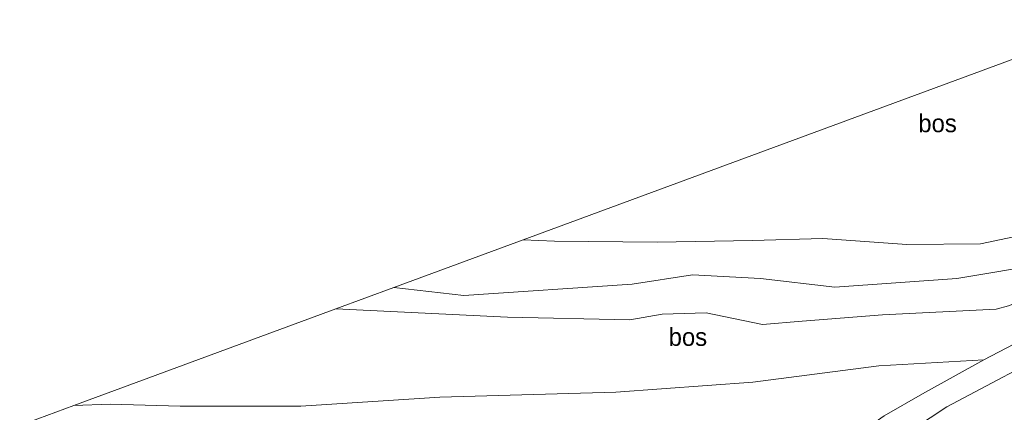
# Model space of a CAD drawing. Header units: millimetres. Extents: x 180000 to 190000, y 466229 to 468626.
# Tile 89 of 202: x 183070 to 183208, y 468415 to 468470. Entities that reach past the tile are written whole.
import ezdxf
from ezdxf.enums import TextEntityAlignment as Align

# ---------------------------------------------------------------- set-up
doc = ezdxf.new("R2010")
doc.units = ezdxf.units.MM
for name, color, linetype, lineweight in [('bp-b5-bos', 93, 'Continuous', 18), ('gw-bs-kruinlijn', 93, 'Continuous', 18), ('gw-bs-teenlijn', 93, 'Continuous', 18), ('kd-bs-opnamedtmgrens', 173, 'Continuous', 18), ('vh-b5-verh_soort', 8, 'Continuous', 18)]:
    doc.layers.add(name, color=color, linetype=linetype, lineweight=lineweight)
doc.styles.add('rtw_iso', font='iso-rtw.shx')

# ---------------------------------------------------------------- blocks, each defined once
blk = doc.blocks.new('dtbattr-r')
at = {"style": 'rtw_iso'}
blk.add_attdef('TAG', text='', height=2.5, dxfattribs=at).set_placement((0, 0), align=Align.MIDDLE_CENTER)

msp = doc.modelspace()

# ---------------------------------------------------------------- linework, layer by layer
at = {"layer": 'bp-b5-bos'}
for points in [[(183219.15, 468441.33, 42.67), (183205.11, 468438.38, 42.89), (183194.8, 468438.29, 42.61), (183183, 468439.13, 42.49), (183173.17, 468438.84, 43), (183159.79, 468438.64, 42.57), (183145.42, 468438.78, 42.47), (183141.01, 468438.95, 42.39), (183220.46, 468468.24, 43.33)], [(183214.38, 468435.61, 43.46), (183201.78, 468433.54, 43.64), (183184.69, 468432.31, 43.57), (183174.26, 468433.52, 43.54), (183164.74, 468434.03, 43.62), (183156.29, 468432.75, 43.54), (183132.72, 468431.14, 43.41), (183122.88, 468432.27, 43.35), (183141.01, 468438.95, 42.39), (183145.42, 468438.78, 42.47), (183159.79, 468438.64, 42.57), (183173.17, 468438.84, 43), (183183, 468439.13, 42.49), (183194.8, 468438.29, 42.61), (183205.11, 468438.38, 42.89), (183219.15, 468441.33, 42.67)], [(183209.05, 468429.71, 43.81), (183207.32, 468429.23, 43.83), (183191.39, 468428.45, 43.49), (183180.12, 468427.55, 43.49), (183174.58, 468427.09, 43.36), (183166.66, 468428.74, 43.45), (183160.51, 468428.52, 43.6), (183155.96, 468427.72, 43.57), (183138.83, 468428.13, 43.49), (183114.76, 468429.27, 43.52), (183122.88, 468432.27, 43.35), (183132.72, 468431.14, 43.41), (183156.29, 468432.75, 43.54), (183164.74, 468434.03, 43.62), (183174.26, 468433.52, 43.54), (183184.69, 468432.31, 43.57), (183201.78, 468433.54, 43.64), (183214.38, 468435.61, 43.46)], [(183222.47, 468430.98, 42.16), (183205.56, 468422.11, 42.03), (183190.86, 468421.27, 41.73), (183173.19, 468419, 41.69), (183154.03, 468417.59, 41.57), (183129.33, 468416.9, 41.22), (183109.85, 468415.64, 41.19), (183092.93, 468415.65, 40.94), (183083.12, 468415.92, 40.91), (183078.05, 468415.74, 40.95), (183114.76, 468429.27, 43.52), (183138.83, 468428.13, 43.49), (183155.96, 468427.72, 43.57), (183160.51, 468428.52, 43.6), (183166.66, 468428.74, 43.45), (183174.58, 468427.09, 43.36), (183180.12, 468427.55, 43.49), (183191.39, 468428.45, 43.49), (183207.32, 468429.23, 43.83), (183209.05, 468429.71, 43.81)], [(183191.06, 468409.4, 41.37), (183200.38, 468415.55, 41.46), (183216.97, 468424.35, 42.15), (183226.9, 468429.56, 42.27), (183225.46, 468427.55, 42.31), (183225.08, 468425.74, 42.28), (183225.97, 468423.62, 42.12), (183232.67, 468421.44, 42.02), (183235.37, 468420.6, 42.02), (183227.14, 468417.81, 41.7), (183214.8, 468413.46, 41.83)]]:
    msp.add_polyline3d(points, dxfattribs=at)
msp.add_polyline3d([(183197, 468417.37, 41.72), (183191.59, 468414.3, 41.56), (183181.81, 468407.36, 41.31), (183175.9, 468404.24, 41.22), (183170.43, 468402.48, 41.14), (183163.59, 468401.69, 40.95), (183146.72, 468403.73, 40.96), (183132.06, 468406.19, 40.9), (183126.33, 468405.99, 40.89), (183118.82, 468404.76, 40.72), (183110.29, 468402.09, 40.5), (183097.74, 468396.45, 40.2), (183085.58, 468389.77, 40.11), (183078, 468385.64, 39.92), (183070.46, 468412.94, 41.47), (183078.05, 468415.74, 40.95), (183083.12, 468415.92, 40.91), (183092.93, 468415.65, 40.94), (183109.85, 468415.64, 41.19), (183129.33, 468416.9, 41.22), (183154.03, 468417.59, 41.57), (183173.19, 468419, 41.69), (183190.86, 468421.27, 41.73), (183205.56, 468422.11, 42.03)], close=True, dxfattribs=at)
at = {"layer": 'gw-bs-kruinlijn'}
for points in [[(183122.88, 468432.27, 43.35), (183132.72, 468431.14, 43.41), (183156.29, 468432.75, 43.54), (183164.74, 468434.03, 43.62), (183174.26, 468433.52, 43.54), (183184.69, 468432.31, 43.57), (183201.78, 468433.54, 43.64), (183214.38, 468435.61, 43.46), (183225.94, 468439.45, 43.71), (183228.59, 468440.15, 43.66), (183230.07, 468439.96, 43.64), (183230.25, 468439.34, 43.66), (183229.94, 468438.67, 43.69), (183218.07, 468432.79, 43.5)], [(183218.07, 468432.79, 43.5), (183209.64, 468429.95, 43.74), (183209.05, 468429.71, 43.81), (183207.32, 468429.23, 43.83), (183191.39, 468428.45, 43.49), (183180.12, 468427.55, 43.49), (183174.58, 468427.09, 43.36), (183166.66, 468428.74, 43.45), (183160.51, 468428.52, 43.6), (183155.96, 468427.72, 43.57), (183138.83, 468428.13, 43.49), (183114.76, 468429.27, 43.52)]]:
    msp.add_polyline3d(points, dxfattribs=at)
at = {"layer": 'gw-bs-teenlijn'}
for points in [[(183141.01, 468438.95, 42.39), (183145.42, 468438.78, 42.47), (183159.79, 468438.64, 42.57), (183173.17, 468438.84, 43), (183183, 468439.13, 42.49), (183194.8, 468438.29, 42.61), (183205.11, 468438.38, 42.89), (183219.15, 468441.33, 42.67), (183233.75, 468445.96, 42.15), (183240.62, 468447, 42.16), (183244.33, 468446.5, 41.95)], [(183078.05, 468415.74, 40.95), (183083.12, 468415.92, 40.91), (183092.93, 468415.65, 40.94), (183109.85, 468415.64, 41.19), (183129.33, 468416.9, 41.22), (183154.03, 468417.59, 41.57), (183173.19, 468419, 41.69), (183190.86, 468421.27, 41.73), (183205.56, 468422.11, 42.03)]]:
    msp.add_polyline3d(points, dxfattribs=at)
at = {"layer": 'kd-bs-opnamedtmgrens'}
msp.add_polyline3d([(183224.95, 468469.78, 41.62), (183220.46, 468468.24, 43.33), (183141.01, 468438.95, 42.39), (183122.88, 468432.27, 43.35), (183114.76, 468429.27, 43.52), (183078.05, 468415.74, 40.95), (183070.46, 468412.94, 41.47)], dxfattribs=at)
at = {"layer": 'vh-b5-verh_soort'}
for points in [[(183191.59, 468414.3, 41.56), (183197, 468417.37, 41.72), (183205.56, 468422.11, 42.03), (183222.47, 468430.98, 42.16)], [(183216.97, 468424.35, 42.15), (183200.38, 468415.55, 41.46), (183191.06, 468409.4, 41.37)]]:
    msp.add_polyline3d(points, dxfattribs=at)

# ---------------------------------------------------------------- block references
at = {"layer": 'bp-b5-bos'}
ref = msp.add_blockref('dtbattr-r', (183196.4, 468453.27, 42.59), dxfattribs=at)
ref.add_attrib('TAG', 'bos', dxfattribs={"layer": '0', "height": 2.5, "style": 'rtw_iso'}).set_placement((183196.4, 468453.27, 42.59), align=Align.BOTTOM_LEFT)
ref = msp.add_blockref('dtbattr-r', (183161.41, 468423.34, 42.79), dxfattribs=at)
ref.add_attrib('TAG', 'bos', dxfattribs={"layer": '0', "height": 2.5, "style": 'rtw_iso'}).set_placement((183161.41, 468423.34, 42.79), align=Align.BOTTOM_LEFT)

doc.saveas('drawing.dxf')
